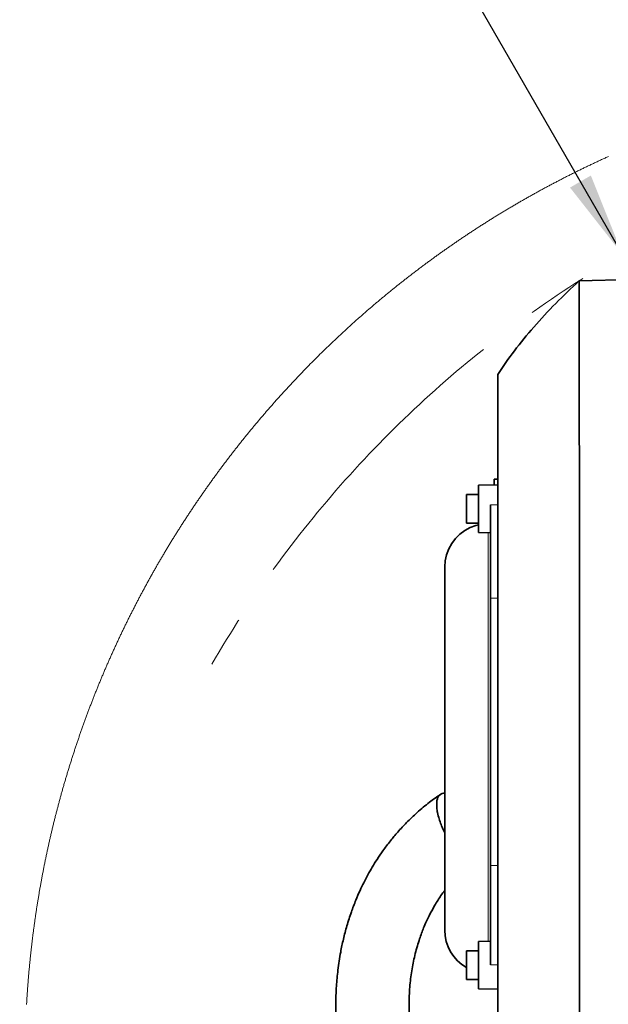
# Model space of a CAD drawing. Header units: millimetres. Extents: x 0 to 12115, y 0 to 8400.
# Tile 110 of 121: x 6514 to 7004, y 6888 to 7707. Entities that reach past the tile are written whole.
import ezdxf

# ---------------------------------------------------------------- set-up
doc = ezdxf.new("R2010")
doc.units = ezdxf.units.MM
doc.header["$LTSCALE"] = 20
doc.header["$PDSIZE"] = -1
doc.linetypes.add('CENTERX2', pattern=[20.32, 12.7, -2.54, 2.54, -2.54])
doc.layers.add('SVART_TEXT', color=7, linetype='Continuous')
doc.styles.add('SLDTEXTSTYLE0', font='TXT', dxfattribs={"width": 0.605})
doc.dimstyles.new('SLDDIMSTYLE14', dxfattribs={"dimtxt": 70, "dimasz": 70, "dimexe": 0, "dimexo": 0.0625, "dimgap": 17.5, "dimtad": 0, "dimtih": 1, "dimtoh": 1, "dimdec": 0, "dimlfac": 0.5, "dimrnd": 1e-09, "dimzin": 12, "dimdsep": 46, "dimtxsty": 'SLDTEXTSTYLE0', "dimsah": 1, "dimcen": 0, "dimadec": 0, "dimazin": 3, "dimtfac": 1, "dimtofl": 0, "dimtmove": 0, "dimatfit": 3, "dimfxl": 1, "dimfrac": 2, "dimtolj": 1, "dimtzin": 12, "dimarcsym": 0})

# ---------------------------------------------------------------- blocks, each defined once
blk = doc.blocks.new('_D_69')
at = {"layer": 'SVART_TEXT'}
for p, q in [((6895.85, 7719.04), (5877.01, 7719.04)), ((7015.68, 7511.5), (6895.85, 7719.04)), ((7483.87, 6700.57), (7015.68, 7511.5))]:
    blk.add_line(p, q, dxfattribs=at)
blk.add_solid([(7015.68, 7511.5), (6989.34, 7577.12), (6972.02, 7567.12)], dxfattribs=at)
at = {"layer": 'SVART_TEXT', "char_height": 70, "attachment_point": 1, "style": 'SLDTEXTSTYLE0'}
for s, insert in [('R468', (5877.01, 8024.14)), ('Smallest circumscribed', (5877.01, 7916.71)), ('radius axis 3', (5877.01, 7809.27))]:
    blk.add_mtext(s, dxfattribs=dict(at, insert=insert))

msp = doc.modelspace()

# ---------------------------------------------------------------- linework, layer by layer
at = {"color": 7, "linetype": 'Continuous', "lineweight": 35}
for p, q in [((7059.867578, 7491.617646), (6979.515689, 7489.513602)), ((6911.867576, 7324.569906), (6908.867555, 7324.491467)), ((6908.867555, 7324.491467), (6908.867555, 7319.905247)), ((6911.867576, 7319.957699), (6895.867663, 7319.678511)), ((6895.867663, 7291.62332), (6895.867663, 7319.678511)), ((6895.867663, 7311.957802), (6885.867554, 7311.957802)), ((6885.867554, 7287.957634), (6885.867554, 7311.957802)), ((6905.867654, 7225.541319), (6905.867654, 7303.138222)), ((6895.867663, 7280.236925), (6895.867663, 7291.62332)), ((6885.867554, 7287.957634), (6895.867663, 7287.957634)), ((6895.867663, 7280.236925), (6905.867654, 7280.062403)), ((6905.867654, 7003.240313), (6905.867654, 7225.541319)), ((6905.867654, 6920.634593), (6905.867654, 7003.240313)), ((6905.867654, 6940.251793), (6895.867663, 6940.077271)), ((6895.867663, 6912.022199), (6895.867663, 6940.077271)), ((6895.867663, 6932.356562), (6885.867554, 6932.356562)), ((6885.867554, 6908.356513), (6885.867554, 6932.356562)), ((6895.867663, 6900.635804), (6895.867663, 6912.022199)), ((6885.867554, 6908.356513), (6895.867663, 6908.356513)), ((6895.867663, 6900.635804), (6911.867576, 6900.356497))]:
    msp.add_line(p, q, dxfattribs=at)
at = {"color": 8, "linetype": 'Continuous', "lineweight": 18}
for p, q in [((6905.867654, 7303.138222), (6911.867576, 7303.154911)), ((6903.86756, 7021.518435), (6903.86756, 7280.097451)), ((6905.867654, 7225.541319), (6911.867576, 7225.608792)), ((6903.86756, 6940.216865), (6903.86756, 7021.518435)), ((6905.867654, 7003.240313), (6911.867576, 7003.187742)), ((6905.867654, 6920.634593), (6911.867576, 6920.636143))]:
    msp.add_line(p, q, dxfattribs=at)
at = {"color": 7, "linetype": 'Continuous', "lineweight": 18, "flags": 128}
msp.add_lwpolyline([(7004.151541, 7593.022551), (7003.411549, 7592.688765), (7002.671915, 7592.354264), (7001.932579, 7592.019047), (7001.193601, 7591.683115), (7000.45492, 7591.346468), (6999.716597, 7591.009106), (6998.978632, 7590.671028), (6998.240965, 7590.332236), (6997.503656, 7589.992489), (6996.766644, 7589.652266), (6996.029991, 7589.311327), (6995.293694, 7588.969435), (6994.557696, 7588.627066), (6993.822056, 7588.283743), (6993.086713, 7587.939944), (6992.351788, 7587.59519), (6991.617161, 7587.249722), (6990.882831, 7586.903776), (6990.148919, 7586.556877), (6989.415305, 7586.209263), (6988.682049, 7585.860934), (6987.94915, 7585.512127), (6987.21655, 7585.162367), (6986.484366, 7584.811892), (6985.752481, 7584.460701), (6985.020953, 7584.108795), (6984.289723, 7583.756174), (6983.558911, 7583.402838), (6982.828396, 7583.048786), (6982.098239, 7582.69402), (6981.3685, 7582.338537), (6980.639058, 7581.98234), (6979.909974, 7581.625428), (6979.181188, 7581.2678), (6978.452819, 7580.909457), (6977.724808, 7580.550398), (6976.997095, 7580.190624), (6976.269799, 7579.830136), (6975.542861, 7579.468931), (6974.816221, 7579.107012), (6974.089998, 7578.744377), (6973.364073, 7578.381027), (6972.638565, 7578.016724), (6971.913355, 7577.651943), (6971.188563, 7577.286448), (6970.464068, 7576.920237), (6969.739991, 7576.553311), (6969.016271, 7576.185669), (6968.292909, 7575.817312), (6967.569905, 7575.448241), (6966.847258, 7575.078453), (6966.124969, 7574.707951), (6965.403038, 7574.336733), (6964.681524, 7573.9648), (6963.960307, 7573.592152), (6963.239509, 7573.218788), (6962.519067, 7572.84471), (6961.798983, 7572.469916), (6961.079257, 7572.094406), (6960.359949, 7571.718182), (6959.640997, 7571.341242), (6958.922404, 7570.963587), (6958.204168, 7570.585455), (6957.486349, 7570.20637), (6956.768828, 7569.826569), (6956.051725, 7569.446291), (6955.335039, 7569.06506), (6954.61871, 7568.683113), (6953.902739, 7568.30069), (6953.187126, 7567.917313), (6952.471929, 7567.533459), (6951.757091, 7567.148651), (6951.04261, 7566.763367), (6950.328546, 7566.377367), (6949.61484, 7565.990414), (6948.901552, 7565.602984), (6948.18862, 7565.214838), (6947.476047, 7564.825978), (6946.763891, 7564.436402), (6946.052092, 7564.04611), (6945.340711, 7563.655104), (6944.629687, 7563.263382), (6943.91908, 7562.870945), (6943.208831, 7562.477793), (6942.498999, 7562.083926), (6941.789525, 7561.689581), (6941.080469, 7561.294283), (6940.371769, 7560.898508), (6939.663487, 7560.50178), (6938.955563, 7560.104574), (6938.248056, 7559.706415), (6937.540966, 7559.30778), (6936.834234, 7558.908428), (6936.127919, 7558.508362), (6935.421961, 7558.10758), (6934.716421, 7557.706084), (6934.011298, 7557.303871), (6933.306533, 7556.901182), (6932.602244, 7556.49754), (6931.898194, 7556.093182), (6931.19474, 7555.688347), (6930.491525, 7555.282797), (6929.788786, 7554.876293), (6929.086405, 7554.469313), (6928.3845, 7554.061617), (6927.682954, 7553.653206), (6926.981765, 7553.24408), (6926.281052, 7552.834238), (6925.580698, 7552.42392), (6924.88082, 7552.012648), (6924.1813, 7551.600899), (6923.482138, 7551.188196), (6922.783452, 7550.775017), (6922.085124, 7550.361122), (6921.387273, 7549.946512), (6920.689779, 7549.531187), (6919.992643, 7549.115147), (6919.295984, 7548.69863), (6918.599683, 7548.281159), (6917.903858, 7547.863211), (6917.208391, 7547.444309), (6916.513401, 7547.024931), (6915.818768, 7546.604838), (6915.124613, 7546.184029), (6914.430815, 7545.762743), (6913.737493, 7545.340504), (6913.04453, 7544.917549), (6912.352043, 7544.494118), (6911.659914, 7544.069971), (6910.968142, 7543.645109), (6910.276967, 7543.219532), (6909.58603, 7542.79324), (6908.895689, 7542.366232), (6908.205586, 7541.938748), (6907.51608, 7541.510548), (6906.826812, 7541.081394), (6906.13814, 7540.651764), (6905.449825, 7540.221419), (6904.761868, 7539.790596), (6904.074388, 7539.35882), (6903.387385, 7538.926567), (6902.70074, 7538.493361), (6902.014571, 7538.059677), (6901.32876, 7537.625279), (6900.643426, 7537.190165), (6899.958568, 7536.754574), (6899.274069, 7536.31803), (6898.590046, 7535.881008), (6897.906381, 7535.443272), (6897.223192, 7535.00482), (6896.54048, 7534.565653), (6895.858127, 7534.126009), (6895.176249, 7533.685412), (6894.494849, 7533.244337), (6893.813806, 7532.802548), (6893.133241, 7532.360043), (6892.453032, 7531.917061), (6891.77342, 7531.473126), (6891.094166, 7531.028713), (6890.415269, 7530.583586), (6889.736849, 7530.137743), (6889.058905, 7529.691185), (6888.381439, 7529.24415), (6887.70433, 7528.7964), (6887.027698, 7528.347935), (6886.351543, 7527.898754), (6885.675746, 7527.448859), (6885.000544, 7526.998486), (6884.325581, 7526.547159), (6883.651214, 7526.095356), (6882.977205, 7525.642838), (6882.303792, 7525.189842), (6881.630617, 7524.735894), (6880.958038, 7524.281468), (6880.285817, 7523.826327), (6879.614192, 7523.370709), (6878.942924, 7522.914137), (6878.272014, 7522.457089), (6877.601701, 7521.999325), (6876.931744, 7521.540846), (6876.262265, 7521.081652), (6875.593263, 7520.621981), (6874.924618, 7520.161595), (6874.256569, 7519.700493), (6873.588878, 7519.238676), (6872.921663, 7518.776383), (6872.254926, 7518.313374), (6871.588665, 7517.84965), (6870.922881, 7517.38521), (6870.257455, 7516.920294), (6869.592505, 7516.454663), (6868.928033, 7515.988316), (6868.264037, 7515.521254), (6867.600518, 7515.053715), (6866.937476, 7514.585223), (6866.274911, 7514.116253), (6865.612703, 7513.646807), (6864.950972, 7513.176407), (6864.289838, 7512.70553), (6863.629061, 7512.234177), (6862.96876, 7511.76187), (6862.308937, 7511.289086), (6861.64959, 7510.815586), (6860.990601, 7510.341372), (6860.332209, 7509.86668), (6859.674292, 7509.391035), (6859.016734, 7508.914913), (6858.359772, 7508.438315), (6857.703167, 7507.960762), (6857.047158, 7507.482733), (6856.391507, 7507.004227), (6855.736333, 7506.524767), (6855.081755, 7506.044831), (6854.427534, 7505.564179), (6853.77379, 7505.08305), (6853.120523, 7504.600968), (6852.467733, 7504.118408), (6851.815539, 7503.635372), (6851.163703, 7503.151383), (6850.512343, 7502.666916), (6849.861461, 7502.181734), (6849.211055, 7501.696076), (6848.561245, 7501.209702), (6847.911793, 7500.722613), (6847.262817, 7500.235047), (6846.614319, 7499.746527), (6845.966416, 7499.25753), (6845.318871, 7498.768057), (6844.671923, 7498.277869), (6844.025331, 7497.786965), (6843.379336, 7497.295346), (6842.733699, 7496.80325), (6842.088657, 7496.310438), (6841.444093, 7495.81715), (6840.800005, 7495.322909), (6840.156394, 7494.82819), (6839.51326, 7494.332995), (6838.870602, 7493.837084), (6838.228422, 7493.340458), (6837.586718, 7492.843117), (6836.945611, 7492.345299), (6836.304861, 7491.846766), (6835.664707, 7491.347756), (6835.02503, 7490.84803), (6834.38583, 7490.34759), (6833.747106, 7489.846672), (6833.10886, 7489.34504), (6832.47109, 7488.842692), (6831.833917, 7488.339867), (6831.19722, 7487.836327), (6830.561, 7487.332072), (6829.925257, 7486.827339), (6829.28999, 7486.321892), (6828.655201, 7485.815968), (6828.021007, 7485.309328), (6827.387291, 7484.801974), (6826.754051, 7484.294142), (6826.121288, 7483.785595), (6825.489002, 7483.276333), (6824.857312, 7482.766594), (6824.226099, 7482.25614), (6823.595363, 7481.745209), (6822.965103, 7481.233563), (6822.33532, 7480.721201), (6821.706134, 7480.208363), (6821.077424, 7479.694809), (6820.449191, 7479.180779), (6819.821554, 7478.666033), (6819.194275, 7478.150572), (6818.567592, 7477.634634), (6817.941504, 7477.117981), (6817.315775, 7476.600851), (6816.690641, 7476.083006), (6816.065985, 7475.564684), (6815.441924, 7475.045647), (6814.818221, 7474.525894), (6814.195114, 7474.005665), (6813.572484, 7473.48472), (6812.95045, 7472.963061), (6812.328893, 7472.441162), (6811.707812, 7471.91831), (6811.087328, 7471.394982), (6810.46732, 7470.870938), (6809.84779, 7470.346417), (6809.228736, 7469.821181), (6808.610278, 7469.295468), (6807.992416, 7468.769039), (6807.374912, 7468.242134), (6806.758004, 7467.714514), (6806.141573, 7467.186178), (6805.525738, 7466.657366), (6804.910379, 7466.127838), (6804.295617, 7465.597834), (6803.681212, 7465.067114), (6803.067523, 7464.535918), (6802.454191, 7464.004006), (6801.841455, 7463.471617), (6801.229316, 7462.938513), (6800.617534, 7462.404932), (6800.006467, 7461.870636), (6799.395758, 7461.335625), (6798.785644, 7460.800137), (6798.176127, 7460.264172), (6797.567087, 7459.727492), (6796.958524, 7459.190096), (6796.350556, 7458.652224), (6795.743066, 7458.113875), (6795.136171, 7457.57481), (6794.529754, 7457.035031), (6793.923932, 7456.494774), (6793.318587, 7455.954041), (6792.713838, 7455.412592), (6792.109567, 7454.870428), (6791.505772, 7454.327788), (6790.902573, 7453.784432), (6790.29997, 7453.240599), (6789.697843, 7452.696289), (6789.096313, 7452.151264), (6788.49526, 7451.605524), (6787.894684, 7451.059307), (6787.294703, 7450.512614), (6786.695319, 7449.965204), (6786.096412, 7449.41708), (6785.4981, 7448.868479), (6784.900266, 7448.319401), (6784.303027, 7447.769608), (6783.706265, 7447.219338), (6783.1101, 7446.668352), (6782.514411, 7446.11689), (6781.919318, 7445.564713), (6781.324821, 7445.012059), (6780.730801, 7444.458689), (6780.137258, 7443.904843), (6779.544431, 7443.350519), (6778.95208, 7442.795481), (6778.360206, 7442.239727), (6777.768927, 7441.683497), (6777.178245, 7441.126789), (6776.58804, 7440.569367), (6775.998431, 7440.011467), (6775.409299, 7439.452853), (6774.820763, 7438.893761), (6774.232822, 7438.334193), (6773.645359, 7437.773909), (6773.058492, 7437.213148), (6772.47222, 7436.651673), (6771.886426, 7436.08972), (6771.301227, 7435.527052), (6770.716625, 7434.963907), (6770.1325, 7434.400048), (6769.54897, 7433.835949), (6768.965917, 7433.270897), (6768.383461, 7432.705607), (6767.8016, 7432.139601), (6767.220336, 7431.57288), (6766.639548, 7431.005682), (6766.059357, 7430.438008), (6765.479761, 7429.869618), (6764.900642, 7429.300751), (6764.32212, 7428.731407), (6763.744193, 7428.161349), (6763.166743, 7427.590575), (6762.590009, 7427.019562), (6762.013751, 7426.447834), (6761.43797, 7425.875391), (6760.862904, 7425.302471), (6760.288316, 7424.729075), (6759.714323, 7424.155201), (6759.140807, 7423.580612), (6758.568006, 7423.005547), (6757.995683, 7422.429766), (6757.423955, 7421.853508), (6756.852704, 7421.276774), (6756.282168, 7420.699324), (6755.712109, 7420.121397), (6755.142647, 7419.542755), (6754.57378, 7418.963637), (6754.00539, 7418.384041), (6753.437715, 7417.803969), (6752.870518, 7417.223181), (6752.303916, 7416.641917), (6751.737791, 7416.059937), (6751.172381, 7415.47748), (6750.607448, 7414.894547), (6750.043231, 7414.311137), (6749.47949, 7413.727011), (6748.916345, 7413.142409), (6748.353678, 7412.557091), (6747.791725, 7411.971297), (6747.230249, 7411.385025), (6746.66937, 7410.798277), (6746.109086, 7410.210814), (6745.549398, 7409.622874), (6744.990307, 7409.034218), (6744.431811, 7408.445086), (6743.873793, 7407.855477), (6743.316489, 7407.265391), (6742.759663, 7406.674589), (6742.203432, 7406.083311), (6741.647797, 7405.491556), (6741.092759, 7404.899325), (6740.538317, 7404.306378), (6739.98447, 7403.712954), (6739.43122, 7403.118815), (6738.878446, 7402.524437), (6738.326388, 7401.929344), (6737.774807, 7401.333536), (6737.223941, 7400.73749), (6736.673551, 7400.140728), (6736.123758, 7399.54349), (6735.57468, 7398.945536), (6735.026079, 7398.347344), (6734.478074, 7397.748436), (6733.930665, 7397.149052), (6733.383852, 7396.548952), (6732.837635, 7395.948614), (6732.292014, 7395.347561), (6731.74687, 7394.745793), (6731.202441, 7394.143786), (6730.658608, 7393.541064), (6730.115372, 7392.937865), (6729.572731, 7392.334189), (6729.030686, 7391.730036), (6728.489118, 7391.125168), (6727.948266, 7390.519823), (6727.408009, 7389.914002), (6726.868349, 7389.307465), (6726.329285, 7388.70069), (6725.790697, 7388.093199), (6725.252825, 7387.485232), (6724.715548, 7386.876787), (6724.178868, 7386.267628), (6723.642784, 7385.657992), (6723.107296, 7385.048117), (6722.572404, 7384.437289), (6722.038108, 7383.826222), (6721.504527, 7383.21444), (6720.971423, 7382.602419), (6720.438915, 7381.989683), (6719.907003, 7381.376471), (6719.375807, 7380.762543), (6718.845087, 7380.148377), (6718.315082, 7379.533495), (6717.785674, 7378.918137), (6717.256742, 7378.302302), (6716.728526, 7377.685751), (6716.200906, 7377.068962), (6715.673881, 7376.451458), (6715.147453, 7375.833477), (6714.62174, 7375.215019), (6714.096504, 7374.596085), (6713.571983, 7373.976673), (6713.047939, 7373.356547), (6712.52461, 7372.736182), (6712.001878, 7372.115101), (6711.479741, 7371.493544), (6710.9582, 7370.871271), (6710.437256, 7370.24876), (6709.917026, 7369.625773), (6709.397274, 7369.00207), (6708.878237, 7368.37789), (6708.359795, 7367.753233), (6707.84195, 7367.1281), (6707.32482, 7366.502489), (6706.808167, 7365.876402), (6706.29223, 7365.2496), (6705.776769, 7364.622559), (6705.262023, 7363.994803), (6704.747992, 7363.36657), (6704.234439, 7362.73786), (6703.7216, 7362.108673), (6703.209239, 7361.47901), (6702.697593, 7360.848631), (6702.186662, 7360.218014), (6701.676207, 7359.586682), (6701.166468, 7358.955111), (6700.657206, 7358.322825), (6700.148779, 7357.690062), (6699.640828, 7357.056822), (6699.133473, 7356.423105), (6698.626834, 7355.788912), (6698.12079, 7355.154003), (6697.615462, 7354.518856), (6697.110611, 7353.883232), (6696.606475, 7353.246893), (6696.102935, 7352.610077), (6695.599991, 7351.973023), (6695.097762, 7351.335253), (6694.596129, 7350.697006), (6694.095093, 7350.058283), (6693.594652, 7349.419083), (6693.094927, 7348.779406), (6692.595797, 7348.139252), (6692.097383, 7347.498621), (6691.599446, 7346.857275), (6691.102224, 7346.215691), (6690.605598, 7345.57363), (6690.109688, 7344.930853), (6689.614373, 7344.287838), (6689.119655, 7343.644108), (6688.625532, 7343.000139), (6688.132125, 7342.355456), (6687.639314, 7341.710533), (6687.147218, 7341.064896), (6686.655718, 7340.418782), (6686.164814, 7339.77219), (6685.674506, 7339.125361), (6685.184914, 7338.477816), (6684.695917, 7337.829794), (6684.207636, 7337.181296), (6683.719951, 7336.53232), (6683.232861, 7335.883106), (6682.746487, 7335.233177), (6682.26071, 7334.582772), (6681.775528, 7333.931889), (6681.291061, 7333.280529), (6680.807191, 7332.628693), (6680.324036, 7331.97638), (6679.841476, 7331.32359), (6679.359513, 7330.670561), (6678.878265, 7330.016817), (6678.397613, 7329.362597), (6677.917677, 7328.707899), (6677.438336, 7328.052725), (6676.959592, 7327.397074), (6676.481562, 7326.741184), (6676.004129, 7326.08458), (6675.527411, 7325.427498), (6675.051289, 7324.76994), (6674.575883, 7324.112143), (6674.101072, 7323.453631), (6673.626858, 7322.794642), (6673.153358, 7322.135414), (6672.680574, 7321.475472), (6672.208267, 7320.815291), (6671.736794, 7320.154633), (6671.265918, 7319.49326), (6670.795637, 7318.831648), (6670.325952, 7318.16956), (6669.857102, 7317.506756), (6669.388729, 7316.843714), (6668.921071, 7316.180195), (6668.454128, 7315.516199), (6667.987781, 7314.851727), (6667.52215, 7314.187016), (6667.057114, 7313.52159), (6666.592675, 7312.855686), (6666.128951, 7312.189545), (6665.665942, 7311.522688), (6665.203529, 7310.855593), (6664.741832, 7310.187783), (6664.28073, 7309.519734), (6663.820344, 7308.851208), (6663.360554, 7308.182205), (6662.901479, 7307.512726), (6662.443, 7306.84277), (6661.985236, 7306.172337), (6661.528068, 7305.501665), (6661.071616, 7304.830279), (6660.615879, 7304.158654), (6660.160738, 7303.486313), (6659.706193, 7302.813734), (6659.252363, 7302.140679), (6658.799249, 7301.467146), (6658.34673, 7300.793137), (6657.894927, 7300.118889), (6657.443839, 7299.443926), (6656.993347, 7298.768725), (6656.543451, 7298.093046), (6656.09439, 7297.416653), (6655.645805, 7296.740021), (6655.198055, 7296.063151), (6654.750901, 7295.385565), (6654.304343, 7294.707503), (6653.85862, 7294.029202), (6653.413373, 7293.350424), (6652.968961, 7292.67117), (6652.525144, 7291.991438), (6652.081924, 7291.31123), (6651.639539, 7290.630783), (6651.197749, 7289.949621), (6650.756555, 7289.268221), (6650.316077, 7288.586344), (6649.876314, 7287.90399), (6649.437266, 7287.221398), (6648.998814, 7286.53809), (6648.560959, 7285.854544), (6648.123937, 7285.170521), (6647.687512, 7284.486021), (6647.251802, 7283.801045), (6646.816688, 7283.11583), (6646.38229, 7282.429899), (6645.948606, 7281.743731), (6645.515519, 7281.057324), (6645.083147, 7280.370201), (6644.65149, 7279.682602), (6644.220429, 7278.994765), (6643.790203, 7278.30645), (6643.360453, 7277.617659), (6642.931538, 7276.928629), (6642.503219, 7276.238884), (6642.075616, 7275.548901), (6641.648727, 7274.858441), (6641.222435, 7274.167742), (6640.796858, 7273.476328), (6640.371996, 7272.784676), (6639.94773, 7272.092547), (6639.524299, 7271.400179), (6639.101344, 7270.707096), (6638.679224, 7270.013775), (6638.257819, 7269.319977), (6637.83701, 7268.625941), (6637.416917, 7267.931189), (6636.997419, 7267.236199), (6636.578756, 7266.540732), (6636.160689, 7265.845026), (6635.743218, 7265.148606), (6635.326582, 7264.451947), (6634.910661, 7263.755049), (6634.495335, 7263.057436), (6634.080726, 7262.359585), (6633.666712, 7261.661257), (6633.253532, 7260.962691), (6632.840949, 7260.263409), (6632.429081, 7259.563889), (6632.017928, 7258.863892), (6631.607371, 7258.163656), (6631.197649, 7257.462944), (6630.788523, 7256.761755), (6630.380112, 7256.060328), (6629.972416, 7255.358423), (6629.565316, 7254.656042), (6629.159051, 7253.953184), (6628.753382, 7253.250088), (6628.348428, 7252.546515), (6627.944189, 7251.842465), (6627.540666, 7251.138176), (6627.137738, 7250.433411), (6626.735526, 7249.728407), (6626.334029, 7249.022927), (6625.933247, 7248.316969), (6625.533181, 7247.610535), (6625.13383, 7246.903862), (6624.735075, 7246.196713), (6624.337154, 7245.489325), (6623.93983, 7244.781222), (6623.54322, 7244.073118), (6623.147326, 7243.3643), (6622.752148, 7242.655243), (6622.357565, 7241.945948), (6621.963817, 7241.235937), (6621.570664, 7240.525688), (6621.178347, 7239.815201), (6620.786625, 7239.104237), (6620.395618, 7238.392796), (6620.005327, 7237.680878), (6619.615632, 7236.968722), (6619.226771, 7236.256327), (6618.838507, 7235.543217), (6618.451076, 7234.830107), (6618.064242, 7234.116282), (6617.678243, 7233.402218), (6617.292839, 7232.687916), (6616.908151, 7231.972899), (6616.524177, 7231.257643), (6616.14092, 7230.542149), (6615.758258, 7229.826178), (6615.37643, 7229.109968), (6614.995318, 7228.393044), (6614.614802, 7227.676119), (6614.235121, 7226.958479), (6613.856035, 7226.240839), (6613.477784, 7225.522484), (6613.100129, 7224.80389), (6612.723189, 7224.085058), (6612.346965, 7223.36575), (6611.971575, 7222.645964), (6611.596781, 7221.92594), (6611.222702, 7221.205439), (6610.849338, 7220.4847), (6610.47669, 7219.763483), (6610.104757, 7219.04179), (6609.733539, 7218.320097), (6609.362918, 7217.597689), (6608.993131, 7216.875042), (6608.624059, 7216.152157), (6608.255702, 7215.428795), (6607.88806, 7214.704956), (6607.521015, 7213.980879), (6607.154804, 7213.256325), (6606.789308, 7212.531533), (6606.424528, 7211.806502), (6606.060344, 7211.080994), (6605.696994, 7210.355009), (6605.334359, 7209.628786), (6604.97244, 7208.902087), (6604.611116, 7208.175148), (6604.250627, 7207.447972), (6603.890854, 7206.720318), (6603.531795, 7205.992188), (6603.173333, 7205.263819), (6602.815705, 7204.534973), (6602.458793, 7203.805889), (6602.102595, 7203.076567), (6601.747113, 7202.346768), (6601.392346, 7201.61673), (6601.038295, 7200.886215), (6600.684958, 7200.155224), (6600.332337, 7199.423994), (6599.980431, 7198.692526), (6599.629241, 7197.96082), (6599.278766, 7197.228398), (6598.929125, 7196.495976), (6598.58008, 7195.763077), (6598.23175, 7195.029701), (6597.884255, 7194.296088), (6597.537356, 7193.562235), (6597.191292, 7192.827906), (6596.845942, 7192.093338), (6596.501189, 7191.358294), (6596.15727, 7190.623011), (6595.814067, 7189.88749), (6595.471578, 7189.151491), (6595.129805, 7188.415016), (6594.788748, 7187.678541), (6594.448524, 7186.941351), (6594.108897, 7186.204161), (6593.769985, 7185.466494), (6593.431908, 7184.728588), (6593.094545, 7183.990206), (6592.757779, 7183.251585), (6592.421847, 7182.512488), (6592.086631, 7181.773152), (6591.752129, 7181.033577), (6591.418343, 7180.293526), (6591.085392, 7179.553236), (6590.753036, 7178.812589), (6590.421515, 7178.071703), (6590.09059, 7177.330341), (6589.7605, 7176.58874), (6589.431125, 7175.846781), (6589.102465, 7175.104584), (6588.77452, 7174.362029), (6588.44741, 7173.619117), (6588.120895, 7172.875847), (6587.795215, 7172.132339), (6587.470251, 7171.388473), (6587.146002, 7170.644249), (6586.822468, 7169.899668), (6586.499649, 7169.154848), (6586.177545, 7168.40979), (6585.856276, 7167.664255), (6585.535723, 7166.918482), (6585.215884, 7166.172351), (6584.896761, 7165.425982), (6584.578353, 7164.679255), (6584.26066, 7163.93217), (6583.943802, 7163.184847), (6583.627659, 7162.437166), (6583.312231, 7161.689247), (6582.997518, 7160.940971), (6582.683521, 7160.192336), (6582.370358, 7159.443464), (6582.057792, 7158.694233), (6581.746059, 7157.944764), (6581.435042, 7157.194938), (6581.12486, 7156.444754), (6580.815273, 7155.694331), (6580.506521, 7154.943551), (6580.198484, 7154.192533), (6579.891163, 7153.441157), (6579.584556, 7152.689542), (6579.278785, 7151.93757), (6578.973728, 7151.185359), (6578.669387, 7150.432791), (6578.365761, 7149.679865), (6578.06285, 7148.926701), (6577.760774, 7148.173298), (6577.459412, 7147.419538), (6577.158767, 7146.665539), (6576.858836, 7145.911183), (6576.55974, 7145.156469), (6576.261359, 7144.401635), (6575.963693, 7143.646325), (6575.666743, 7142.890777), (6575.370627, 7142.13499), (6575.075227, 7141.378965), (6574.780541, 7140.622582), (6574.486571, 7139.865841), (6574.193436, 7139.108862), (6573.901015, 7138.351645), (6573.60931, 7137.59407), (6573.31832, 7136.836256), (6573.028165, 7136.078085), (6572.738725, 7135.319676), (6572.45, 7134.561028), (6572.16199, 7133.802022), (6571.874815, 7133.042778), (6571.588355, 7132.283177), (6571.30261, 7131.523337), (6571.0177, 7130.763258), (6570.733505, 7130.002941), (6570.450025, 7129.242267), (6570.167261, 7128.481235), (6569.885331, 7127.720083), (6569.604116, 7126.958575), (6569.323617, 7126.196827), (6569.043952, 7125.434722), (6568.765002, 7124.672379), (6568.486768, 7123.909797), (6568.209368, 7123.146977), (6567.932683, 7122.383799), (6567.656713, 7121.620383), (6567.381459, 7120.856609), (6567.107039, 7120.092716), (6566.833335, 7119.328465), (6566.560346, 7118.563976), (6566.288191, 7117.799129), (6566.016751, 7117.034163), (6565.746146, 7116.268839), (6565.476137, 7115.503277), (6565.206962, 7114.737357), (6564.938622, 7113.971319), (6564.670878, 7113.204922), (6564.404088, 7112.438287), (6564.137894, 7111.671414), (6563.872534, 7110.904183), (6563.607889, 7110.136832), (6563.34396, 7109.369125), (6563.080865, 7108.601178), (6562.818485, 7107.832994), (6562.556821, 7107.064571), (6562.295991, 7106.29579), (6562.035876, 7105.52689), (6561.776596, 7104.757633), (6561.518031, 7103.988137), (6561.260181, 7103.218402), (6561.003166, 7102.448429), (6560.746866, 7101.678218), (6560.491281, 7100.907649), (6560.236531, 7100.136961), (6559.982496, 7099.365916), (6559.729176, 7098.594751), (6559.476691, 7097.823228), (6559.224921, 7097.051467), (6558.973986, 7096.279468), (6558.723765, 7095.50723), (6558.47426, 7094.734754), (6558.22559, 7093.962039), (6557.977634, 7093.189086), (6557.730513, 7092.415776), (6557.484108, 7091.642346), (6557.238418, 7090.868677), (6556.993562, 7090.094651), (6556.749421, 7089.320506), (6556.505996, 7088.546123), (6556.263405, 7087.771382), (6556.021648, 7086.996521), (6555.780488, 7086.221422), (6555.540281, 7085.445966), (6555.300671, 7084.67039), (6555.061894, 7083.894457), (6554.823833, 7083.118405), (6554.586607, 7082.342114), (6554.350215, 7081.565584), (6554.114419, 7080.788697), (6553.879457, 7080.011691), (6553.64533, 7079.234447), (6553.411919, 7078.456964), (6553.179222, 7077.679242), (6552.94736, 7076.901402), (6552.716213, 7076.123204), (6552.485901, 7075.344767), (6552.256304, 7074.566211), (6552.027422, 7073.787298), (6551.799374, 7073.008265), (6551.572162, 7072.228994), (6551.345545, 7071.449365), (6551.119882, 7070.669617), (6550.894814, 7069.88975), (6550.670701, 7069.109525), (6550.447183, 7068.329062), (6550.224501, 7067.548479), (6550.002652, 7066.767658), (6549.781519, 7065.986599), (6549.561101, 7065.205302), (6549.341517, 7064.423765), (6549.122768, 7063.64211), (6548.904734, 7062.860097), (6548.687416, 7062.077965), (6548.470932, 7061.295594), (6548.255163, 7060.513105), (6548.040229, 7059.730257), (6547.82601, 7058.947291), (6547.612506, 7058.164086), (6547.399956, 7057.380642), (6547.188002, 7056.59696), (6546.976882, 7055.813159), (6546.766597, 7055.02912), (6546.557027, 7054.244842), (6546.348172, 7053.460445), (6546.140152, 7052.675809), (6545.932966, 7051.890935), (6545.726496, 7051.105823), (6545.52074, 7050.320591), (6545.31582, 7049.535121), (6545.111733, 7048.749413), (6544.908362, 7047.963585), (6544.705706, 7047.1774), (6544.503885, 7046.391215), (6544.302898, 7045.604672), (6544.102627, 7044.81801), (6543.90307, 7044.031109), (6543.704348, 7043.244089), (6543.506461, 7042.456831), (6543.309289, 7041.669335), (6543.112832, 7040.881719), (6542.91721, 7040.093865), (6542.722422, 7039.305891), (6542.528349, 7038.51756), (6542.334991, 7037.729229), (6542.142588, 7036.940541), (6541.95078, 7036.151733), (6541.759807, 7035.362806), (6541.569668, 7034.57364), (6541.380244, 7033.784236), (6541.191655, 7032.994713), (6541.003781, 7032.204952), (6540.816742, 7031.415071), (6540.630418, 7030.624952), (6540.444928, 7029.834713), (6540.260154, 7029.044236), (6540.076214, 7028.253521), (6539.893108, 7027.462687), (6539.710718, 7026.671733), (6539.529043, 7025.880541), (6539.348203, 7025.089111), (6539.168197, 7024.297561), (6538.988906, 7023.505892), (6538.810449, 7022.713985), (6538.632708, 7021.921958), (6538.455802, 7021.129693), (6538.279611, 7020.33719), (6538.104254, 7019.544687), (6537.929612, 7018.751826), (6537.755805, 7017.958965), (6537.582832, 7017.165865), (6537.410575, 7016.372527), (6537.239152, 7015.57907), (6537.068444, 7014.785494), (6536.898571, 7013.991679), (6536.729413, 7013.197746), (6536.561089, 7012.403573), (6536.393481, 7011.609282), (6536.226707, 7010.814871), (6536.060768, 7010.020222), (6535.895544, 7009.225454), (6535.731154, 7008.430566), (6535.56748, 7007.63544), (6535.40464, 7006.840195), (6535.242635, 7006.044711), (6535.081344, 7005.249109), (6534.92077, 7004.453387), (6534.761148, 7003.657545), (6534.602123, 7002.861466), (6534.444052, 7002.065267), (6534.286695, 7001.26883), (6534.130054, 7000.472392), (6533.974248, 6999.675717), (6533.819276, 6998.878803), (6533.665019, 6998.081888), (6533.511597, 6997.284736), (6533.359009, 6996.487464), (6533.207136, 6995.690073), (6533.056098, 6994.892444), (6532.905775, 6994.094695), (6532.756286, 6993.296828), (6532.607513, 6992.498841), (6532.459575, 6991.700615), (6532.31247, 6990.902271), (6532.166081, 6990.103807), (6532.020527, 6989.305224), (6531.875687, 6988.506521), (6531.731683, 6987.707581), (6531.588512, 6986.908521), (6531.446057, 6986.109342), (6531.304437, 6985.310044), (6531.16365, 6984.510626), (6531.023579, 6983.71097), (6530.884343, 6982.911314), (6530.745822, 6982.11142), (6530.608135, 6981.311406), (6530.471164, 6980.511274), (6530.335146, 6979.711022), (6530.199724, 6978.910651), (6530.065256, 6978.110041), (6529.931503, 6977.309431), (6529.798466, 6976.508583), (6529.666382, 6975.707616), (6529.534894, 6974.906649), (6529.40436, 6974.105443), (6529.274541, 6973.304118), (6529.145556, 6972.502674), (6529.017287, 6971.701111), (6528.889852, 6970.899309), (6528.763252, 6970.097508), (6528.637367, 6969.295587), (6528.512317, 6968.493547), (6528.387981, 6967.691268), (6528.2646, 6966.88899), (6528.141814, 6966.086592), (6528.019982, 6965.283956), (6527.898866, 6964.48132), (6527.778583, 6963.678445), (6527.659016, 6962.875571), (6527.540284, 6962.072577), (6527.422386, 6961.269345), (6527.305203, 6960.466112), (6527.188855, 6959.662761), (6527.073222, 6958.85929), (6526.958423, 6958.055581), (6526.844459, 6957.251872), (6526.73133, 6956.448044), (6526.618915, 6955.644097), (6526.507216, 6954.84003), (6526.396471, 6954.035963), (6526.286441, 6953.231658), (6526.177245, 6952.427234), (6526.068765, 6951.62281), (6525.961119, 6950.818147), (6525.854307, 6950.013484), (6525.748211, 6949.208702), (6525.642949, 6948.403682), (6525.538522, 6947.598662), (6525.43481, 6946.793641), (6525.331932, 6945.988383), (6525.22977, 6945.183005), (6525.128561, 6944.377627), (6525.027948, 6943.57213), (6524.928289, 6942.766513), (6524.829346, 6941.960778), (6524.731236, 6941.154923), (6524.633962, 6940.349068), (6524.537402, 6939.543094), (6524.441677, 6938.737001), (6524.346667, 6937.930788), (6524.252492, 6937.124457), (6524.159151, 6936.318125), (6524.066645, 6935.511674), (6523.974853, 6934.705104), (6523.883897, 6933.898415), (6523.793655, 6933.091606), (6523.704368, 6932.284798), (6523.615795, 6931.47787), (6523.527938, 6930.670943), (6523.440915, 6929.863776), (6523.354727, 6929.05661), (6523.269373, 6928.249325), (6523.184734, 6927.44204), (6523.10093, 6926.634635), (6523.01796, 6925.827112), (6522.935706, 6925.019469), (6522.854286, 6924.211826), (6522.773581, 6923.404063), (6522.69383, 6922.596301), (6522.614795, 6921.788301), (6522.536474, 6920.9803), (6522.459107, 6920.1723), (6522.382456, 6919.36418), (6522.306519, 6918.555941), (6522.231537, 6917.747702), (6522.157269, 6916.939225), (6522.083836, 6916.130866), (6522.011119, 6915.322389), (6521.939236, 6914.513792), (6521.868187, 6913.705076), (6521.797853, 6912.896361), (6521.728474, 6912.087645), (6521.65969, 6911.27881), (6521.59186, 6910.469856), (6521.524745, 6909.660782), (6521.458464, 6908.851828), (6521.393019, 6908.042635), (6521.328288, 6907.233443), (6521.264392, 6906.42425), (6521.20133, 6905.614938), (6521.138984, 6904.805507), (6521.077472, 6903.996076), (6521.016794, 6903.186645), (6520.956832, 6902.377095), (6520.897704, 6901.567425), (6520.839411, 6900.757756), (6520.781952, 6899.948086), (6520.725208, 6899.138297), (6520.669299, 6898.328389), (6520.614105, 6897.518601), (6520.559865, 6896.708574), (6520.50634, 6895.898546), (6520.45353, 6895.088519), (6520.401674, 6894.278492), (6520.350533, 6893.468346), (6520.300227, 6892.65808), (6520.250636, 6891.847815), (6520.201879, 6891.037549), (6520.153957, 6890.227165), (6520.10687, 6889.41678), (6520.060497, 6888.606395), (6520.014959, 6887.795891)], dxfattribs=at)
at = {"color": 7, "linetype": 'Continuous', "lineweight": 35, "flags": 128}
msp.add_lwpolyline([(6895.867663, 7286.721672), (6893.725234, 7286.163534), (6888.912636, 7284.368719), (6884.404498, 7281.907048), (6880.292612, 7278.828825), (6876.660663, 7275.196757), (6873.58244, 7271.08499), (6871.120888, 7266.576733), (6869.325834, 7261.764254), (6868.233996, 7256.745304), (6867.867547, 7251.621928), (6867.867547, 7251.269783), (6867.867547, 7250.215019), (6867.867547, 7248.462405), (6867.867547, 7246.020521), (6867.867547, 7242.900337), (6867.867547, 7239.116396), (6867.867547, 7234.686817), (6867.867547, 7229.631628), (6867.867547, 7223.974909), (6867.867547, 7217.742647), (6867.867547, 7210.964169), (6867.867547, 7203.670944), (6867.867547, 7195.897068), (6867.867547, 7187.678541), (6867.867547, 7179.054107), (6867.867547, 7170.0637), (6867.867547, 7160.749163), (6867.867547, 7151.154126), (6867.867547, 7141.323294), (6867.867547, 7131.302442), (6867.867547, 7121.138181), (6867.867547, 7110.878076), (6867.867547, 7100.569929), (6867.867547, 7090.261783), (6867.867547, 7080.001797), (6867.867547, 7069.837536), (6867.867547, 7059.816684), (6867.867547, 7049.985732), (6867.867547, 7040.390696), (6867.867547, 7031.076278), (6867.867547, 7022.085871), (6867.867547, 7013.461317), (6867.867547, 7005.24291), (6867.867547, 6997.469033), (6867.867547, 6990.175809), (6867.867547, 6983.397331), (6867.867547, 6977.165188), (6867.867547, 6971.50835), (6867.867547, 6966.45328), (6867.867547, 6962.023463), (6867.867547, 6958.23976), (6867.867547, 6955.119576), (6867.867547, 6952.677454), (6867.867547, 6950.924958), (6867.867547, 6949.870195), (6867.867547, 6949.51817)], dxfattribs=at)
at = {"color": 7, "linetype": 'CENTERX2', "lineweight": 18}
msp.add_arc((7483.867606, 6700.569984), 936.376022, 103.712005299, 149.857185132, dxfattribs=at)
at = {"color": 7, "linetype": 'Continuous', "lineweight": 35}
msp.add_arc((6903.867287, 6949.518013), 35.99974, 179.999750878, 240.000251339, dxfattribs=at)
for points, knots in [([(6979.479688, 7489.431586), (6972.955627, 7483.276464), (6959.910728, 7470.96926), (6941.965668, 7451.57104), (6925.660863, 7431.967352), (6916.379245, 7418.309692), (6911.867576, 7411.670889)], [0, 0, 0, 0, 0.2604096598, 0.5206907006, 0.7670142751, 1, 1, 1, 1]), ([(6979.518789, 7489.394392), (6979.520989, 7489.417419), (6979.54547, 7489.673612), (6979.536174, 7488.199441), (6979.581648, 7486.849717), (6979.578124, 7481.604841), (6979.617541, 7475.554893), (6979.632423, 7468.096623), (6979.647277, 7460.457841), (6979.666891, 7450.229964), (6979.690819, 7436.644254), (6979.705095, 7420.918836), (6979.722515, 7405.747307), (6979.737349, 7391.655151), (6979.749762, 7374.608813), (6979.760514, 7354.558827), (6979.778671, 7331.335831), (6979.787562, 7310.039328), (6979.793271, 7290.044194), (6979.803354, 7269.351926), (6979.812613, 7245.699849), (6979.81506, 7221.613611), (6979.819744, 7199.440564), (6979.825138, 7180.710639), (6979.827761, 7163.047439), (6979.827857, 7141.328658), (6979.828052, 7114.221022), (6979.832068, 7084.403044), (6979.828077, 7058.479593), (6979.824287, 7036.599205), (6979.82418, 7013.826257), (6979.820598, 6988.938893), (6979.811016, 6964.525229), (6979.806372, 6943.020469), (6979.802484, 6925.583249), (6979.796285, 6909.692213), (6979.78594, 6891.098783), (6979.775595, 6868.972506), (6979.765062, 6845.627509), (6979.748169, 6826.438395), (6979.735879, 6811.189571), (6979.726567, 6797.873047), (6979.714447, 6785.505781), (6979.697213, 6772.747808), (6979.68021, 6759.777959), (6979.665043, 6748.432039), (6979.647804, 6739.98533), (6979.62941, 6732.696639), (6979.611007, 6725.325551), (6979.592083, 6719.08691), (6979.559404, 6714.279637), (6979.549887, 6713.123757), (6979.530022, 6711.423883), (6979.521433, 6711.642793), (6979.521113, 6711.650934)], [0, 0, 0, 0, 0.0000813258, 0.0009048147, 0.0026485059, 0.0086277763, 0.0180791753, 0.0275244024, 0.0369202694, 0.0476661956, 0.0669216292, 0.0893353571, 0.1083026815, 0.1254317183, 0.1436806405, 0.1740411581, 0.202753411, 0.233238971, 0.2561700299, 0.2798636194, 0.3130376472, 0.3473830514, 0.3727509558, 0.3985468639, 0.4196140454, 0.4408681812, 0.4823042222, 0.524153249, 0.5558596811, 0.5822766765, 0.6085338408, 0.6436823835, 0.6782535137, 0.7026838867, 0.7266143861, 0.7454992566, 0.7639668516, 0.7983190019, 0.8308281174, 0.8539956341, 0.8723208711, 0.8896344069, 0.9053502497, 0.9200142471, 0.9388363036, 0.9553615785, 0.9637875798, 0.9713750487, 0.9835879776, 0.9916021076, 0.9969849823, 0.9991874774, 0.9999697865, 1, 1, 1, 1]), ([(6911.867576, 7411.431278), (6911.867576, 7411.478342), (6911.867576, 7412.178931), (6911.867576, 7407.771397), (6911.867576, 7405.60538), (6911.867576, 7398.552812), (6911.867576, 7390.67292), (6911.867576, 7380.094421), (6911.867576, 7367.770731), (6911.867576, 7353.5739), (6911.867576, 7337.621589), (6911.867576, 7319.778246), (6911.867576, 7300.435466), (6911.867576, 7279.812665), (6911.867576, 7257.956004), (6911.867576, 7234.715266), (6911.867576, 7210.580713), (6911.867576, 7185.833738), (6911.867576, 7160.533871), (6911.867576, 7134.50492), (6911.867576, 7108.300731), (6911.867576, 7082.23105), (6911.867576, 7056.362635), (6911.867576, 7030.504034), (6911.867576, 7005.189663), (6911.867576, 6980.722314), (6911.867576, 6957.167591), (6911.867576, 6934.360311), (6911.867576, 6912.779496), (6911.867576, 6892.68677), (6911.867576, 6874.139394), (6911.867576, 6856.990383), (6911.867576, 6841.589019), (6911.867576, 6828.126357), (6911.867576, 6816.646621), (6911.867576, 6807.063069), (6911.867576, 6799.767897), (6911.867576, 6795.700397), (6911.867576, 6794.162955)], [0, 0, 0, 0, 0.00021311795, 0.00317244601, 0.00982388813, 0.01969680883, 0.03299158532, 0.04995569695, 0.07037988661, 0.09310899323, 0.11884453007, 0.1479026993, 0.17978468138, 0.2128152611, 0.24808859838, 0.28596568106, 0.32571990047, 0.36533551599, 0.40618775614, 0.44862795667, 0.49178549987, 0.53348905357, 0.57527580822, 0.6174555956, 0.65911146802, 0.69825432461, 0.73631923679, 0.77354152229, 0.80905326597, 0.8411599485, 0.8711530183, 0.89915737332, 0.92447072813, 0.94597363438, 0.96455968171, 0.98023987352, 0.99253102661, 1, 1, 1, 1]), ([(6864.333349, 7062.45872), (6861.25047, 7060.31962), (6854.491798, 7055.63002), (6845.113627, 7047.717901), (6836.316895, 7039.391308), (6828.923194, 7031.463256), (6822.339958, 7023.606319), (6816.625547, 7016.012477), (6811.640716, 7008.668578), (6807.515167, 7002.013377), (6803.827437, 6995.53788), (6800.455876, 6989.088711), (6797.091971, 6982.056309), (6793.59131, 6973.956248), (6789.87534, 6964.156832), (6786.392981, 6953.293914), (6783.468879, 6942.166411), (6780.88613, 6929.92484), (6778.886271, 6916.88497), (6777.637319, 6903.385704), (6777.160373, 6891.468852), (6777.210166, 6881.177089), (6777.53828, 6873.489156), (6777.911794, 6867.999972), (6778.254611, 6863.898118), (6778.712831, 6859.306641), (6779.383112, 6853.714929), (6780.351445, 6847.015149), (6781.706895, 6839.22233), (6783.694487, 6829.678486), (6786.357434, 6819.122553), (6789.630852, 6808.289373), (6793.043578, 6798.523149), (6796.4868, 6789.783961), (6800.042866, 6781.628184), (6803.733481, 6773.918043), (6807.778027, 6766.184219), (6812.234593, 6758.363441), (6817.176422, 6750.43509), (6822.298325, 6742.916074), (6827.207486, 6736.267124), (6831.753324, 6730.526857), (6836.3409, 6725.08277), (6841.508828, 6719.330879), (6847.793976, 6712.846132), (6855.105906, 6705.944998), (6862.923658, 6699.256777), (6870.601611, 6693.300698), (6877.697413, 6688.276559), (6883.642327, 6684.406418), (6888.974696, 6681.159033), (6894.42295, 6678.036347), (6901.302603, 6674.393135), (6909.832984, 6670.314235), (6919.44386, 6666.278208), (6930.041759, 6662.447536), (6941.534895, 6658.959936), (6954.601451, 6655.810753), (6969.355134, 6653.265892), (6985.740378, 6651.477274), (6997.223715, 6651.234415), (7003.184574, 6651.10835)], [0, 0, 0, 0, 0.0197987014, 0.0434051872, 0.0646755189, 0.0837113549, 0.1005922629, 0.1187627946, 0.1338519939, 0.147430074, 0.1600847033, 0.1731796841, 0.1858354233, 0.2012263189, 0.2197452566, 0.2411346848, 0.261410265, 0.2804502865, 0.3071532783, 0.3309960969, 0.3519754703, 0.3700830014, 0.3853076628, 0.3925854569, 0.3991241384, 0.4070344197, 0.4169411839, 0.4288494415, 0.4427632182, 0.4586872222, 0.4802983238, 0.5002059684, 0.5184054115, 0.5348918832, 0.5497764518, 0.5653618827, 0.5800027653, 0.5958368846, 0.6128654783, 0.6293035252, 0.6438474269, 0.6564831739, 0.6679482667, 0.6814220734, 0.6972918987, 0.7156047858, 0.7344745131, 0.7515770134, 0.7668805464, 0.7803557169, 0.7890128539, 0.7998341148, 0.8134988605, 0.8300960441, 0.8497290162, 0.8684968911, 0.8895567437, 0.9130972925, 0.9393958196, 0.9685411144, 1, 1, 1, 1]), ([(6867.867547, 7063.400831), (6867.849159, 7063.404986), (6867.099676, 7063.574356), (6865.593085, 7063.307352), (6863.645665, 7062.25893), (6862.254727, 7060.362214), (6861.392374, 7057.838254), (6861.029907, 7054.769213), (6861.159276, 7051.174956), (6861.798628, 7046.846763), (6862.665175, 7043.777012), (6863.159257, 7042.026724)], [0, 0, 0, 0, 0.002228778, 0.0908450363, 0.1709431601, 0.2599935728, 0.3607869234, 0.483956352, 0.6231749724, 0.7851446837, 1, 1, 1, 1]), ([(6863.159257, 7042.026724), (6863.677495, 7040.49301), (6864.749201, 7037.321321), (6866.365175, 7033.559522), (6867.521614, 7031.380491), (6867.867547, 7030.728664)], [0, 0, 0, 0, 0.3962273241, 0.8193897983, 1, 1, 1, 1]), ([(6911.867576, 6738.59724), (6911.248022, 6739.007518), (6908.337741, 6740.934749), (6903.044166, 6744.965469), (6895.879623, 6750.954892), (6888.961884, 6757.584038), (6882.945201, 6764.078905), (6877.497176, 6770.587224), (6871.857523, 6778.049086), (6865.200178, 6788.08752), (6858.416931, 6800.2441), (6852.434393, 6813.406115), (6847.885626, 6825.782563), (6844.562756, 6837.014045), (6842.319035, 6846.539843), (6840.794371, 6854.649661), (6839.685262, 6862.029576), (6838.79063, 6870.089768), (6838.179457, 6879.395319), (6838.025076, 6890.822361), (6838.701933, 6903.668817), (6840.464206, 6917.185257), (6842.738106, 6928.05739), (6844.977708, 6936.298149), (6846.760983, 6941.969479), (6848.501776, 6946.893304), (6850.364925, 6951.679972), (6852.639119, 6956.980838), (6855.674506, 6963.310235), (6859.696706, 6970.59646), (6863.774919, 6977.199122), (6866.793966, 6981.143533), (6867.867547, 6982.546176)], [0, 0, 0, 0, 0.0081334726, 0.0382059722, 0.0727555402, 0.1103195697, 0.1429934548, 0.1696231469, 0.2031979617, 0.2453259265, 0.3013787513, 0.3553883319, 0.4034207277, 0.4456001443, 0.4835246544, 0.5104947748, 0.5359080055, 0.5651978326, 0.5992410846, 0.6379485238, 0.6902329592, 0.739909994, 0.7870151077, 0.8116906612, 0.8333652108, 0.852076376, 0.8688478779, 0.8895823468, 0.9152038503, 0.9456462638, 0.9806716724, 1, 1, 1, 1])]:
    msp.add_open_spline(points, degree=3, knots=knots, dxfattribs=at)
at = {"color": 7, "linetype": 'Continuous', "lineweight": 0}
msp.add_point((6979.51849, 7489.513597), dxfattribs=at)

# ---------------------------------------------------------------- dimensions: what is measured, and where the dimension line sits
at = {"layer": 'SVART_TEXT'}
dim = msp.add_radius_dim(center=(7483.867606, 6700.569984), mpoint=(7015.679595, 7511.495406), text='<>\\PSmallest circumscribed\\Pradius axis 3', dimstyle='SLDDIMSTYLE14', dxfattribs=at)
dim.commit()
dim.dimension.update_dxf_attribs({"geometry": '_D_69', "text_midpoint": (6371.429927, 7880.185976), "dimtype": 164})

doc.saveas('drawing.dxf')
